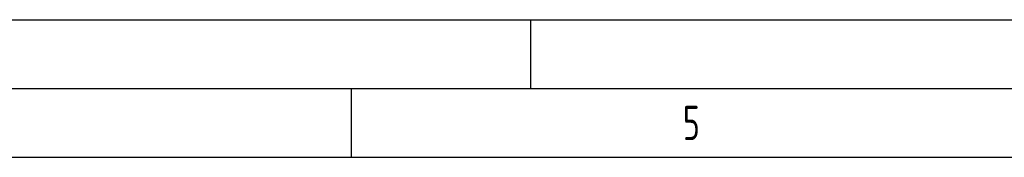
# Model space of a CAD drawing. Header units: millimetres. Extents: x 0 to 5940, y 0 to 4200.
# Tile 40 of 55: x 1729 to 2444, y 4100 to 4200. Entities that reach past the tile are written whole.
import ezdxf

# ---------------------------------------------------------------- set-up
doc = ezdxf.new("R2010")
doc.units = ezdxf.units.MM
doc.header["$LTSCALE"] = 50
doc.layers.get('0').update_dxf_attribs({"linetype": 'CONTINUOUS'})
doc.layers.add('KSB-BLATTRAND', color=2, linetype='CONTINUOUS')
doc.styles.get("Standard").update_dxf_attribs({"font": 'ISOCP.SHX'})

# ---------------------------------------------------------------- blocks, each defined once
blk = doc.blocks.new('Rahmen_A2')
at = {"color": 1, "ltscale": 150}
for p, q in [((0, 420), (594, 420)), ((10, 410), (584, 410))]:
    blk.add_line(p, q, dxfattribs=at)
at = {"layer": 'KSB-BLATTRAND'}
for p, q in [((210, 420), (210, 415)), ((5, 415), (589, 415)), ((197, 410), (197, 415))]:
    blk.add_line(p, q, dxfattribs=at)
at = {"layer": 'KSB-BLATTRAND', "width": 0.75}
blk.add_text('5', height=2.5, dxfattribs=at).set_placement((221.0625, 411.25))

msp = doc.modelspace()

# ---------------------------------------------------------------- block references
at = {"layer": 'KSB-BLATTRAND', "xscale": 10, "yscale": 10, "zscale": 10}
msp.add_blockref('Rahmen_A2', (0, 0), dxfattribs=at)

doc.saveas('drawing.dxf')
